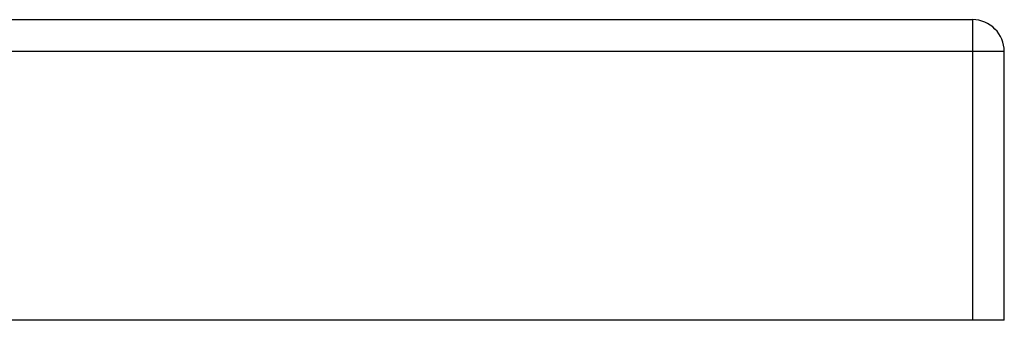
# Model space of a CAD drawing. Header units: inches. Extents: x 9 to 285, y 21 to 142.
# Tile 85 of 140: x 65.63 to 68.686, y 140.516 to 141.45. Entities that reach past the tile are written whole.
import ezdxf

# ---------------------------------------------------------------- set-up
doc = ezdxf.new("R2010")
doc.units = ezdxf.units.IN
doc.header["$MEASUREMENT"] = 0
doc.layers.add('Visible Edges(ANSI)', color=7, linetype='Continuous', lineweight=25)
doc.layers.add('Visible Tangent Edges(ANSI)', color=7, linetype='Continuous', lineweight=25)

msp = doc.modelspace()

# ---------------------------------------------------------------- linework, layer by layer
at = {"layer": 'Visible Edges(ANSI)'}
for p, q in [((8.9815, 141.4499), (68.5865, 141.4499)), ((68.6855, 140.5159), (68.6855, 141.3509)), ((68.5865, 140.5159), (8.9815, 140.5159)), ((68.6855, 140.5159), (68.5865, 140.5159))]:
    msp.add_line(p, q, dxfattribs=at)
msp.add_arc((68.5865, 141.3509), 0.099, 0, 90, dxfattribs=at)
at = {"layer": 'Visible Tangent Edges(ANSI)'}
for p, q in [((68.5865, 141.4499), (68.5865, 141.3509)), ((68.5865, 141.3509), (8.9815, 141.3509)), ((68.6855, 141.3509), (68.5865, 141.3509)), ((68.5865, 141.3509), (68.5865, 140.5159))]:
    msp.add_line(p, q, dxfattribs=at)

doc.saveas('drawing.dxf')
